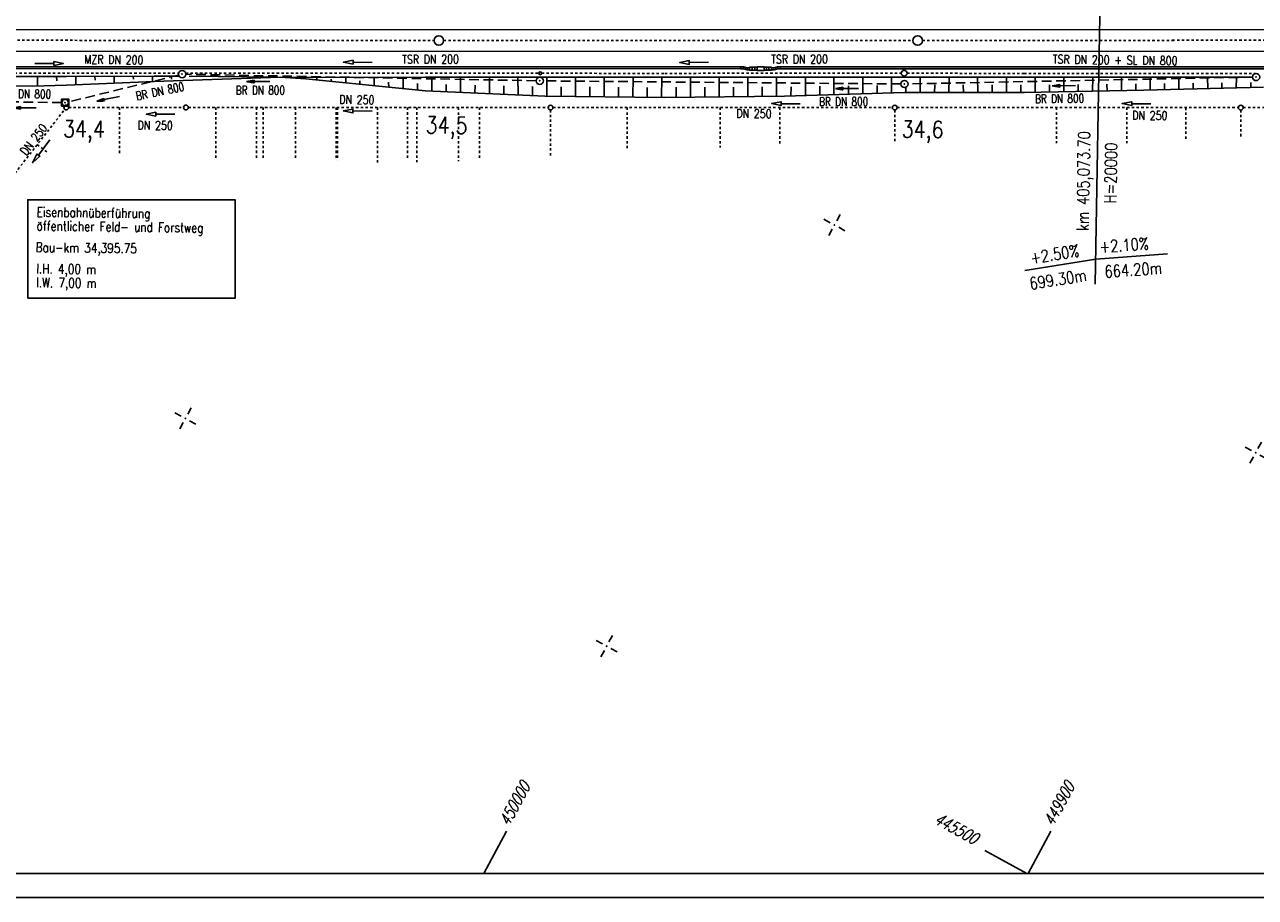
# Model space of a CAD drawing. Extents: x 0 to 1135, y 0 to 420.
# Tile 15 of 55: x 419 to 676, y 0 to 182. Entities that reach past the tile are written whole.
import ezdxf
from ezdxf.enums import TextEntityAlignment as Align

# ---------------------------------------------------------------- set-up
doc = ezdxf.new("R2010")
doc.units = 0
doc.header["$LTSCALE"] = 2
doc.header["$MEASUREMENT"] = 0
for name, pattern in [('ACAD_ISO03W100', [0.5, 0.25, -0.25]), ('ACAD_ISO10W100W', [0.5, 0.25, -0.25]), ('AUSGEZOGEN', [0]), ('GESTRICH-X2', [1.5, 1, -0.5])]:
    doc.linetypes.add(name, pattern=pattern)
doc.layers.get('0').update_dxf_attribs({"color": 8, "linetype": 'AUSGEZOGEN'})
for name, color, linetype in [('Bahnachse', 7, 'CONTINUOUS'), ('Boeschung', 15, 'CONTINUOUS'), ('Dränageleitungen', 15, 'CONTINUOUS'), ('Gleisachse', 7, 'CONTINUOUS'), ('Ingenieurbauwerke', 15, 'CONTINUOUS'), ('Kabelanlagen', 15, 'CONTINUOUS'), ('KANAL', 200, 'GESTRICH-X2'), ('NETZ', 250, 'AUSGEZOGEN'), ('NZ', 8, 'AUSGEZOGEN'), ('PFEIL', 200, 'CONTINUOUS'), ('RAHMEN', 250, 'AUSGEZOGEN'), ('SCHSYMBOL', 200, 'AUSGEZOGEN'), ('TEXTO', 200, 'CONTINUOUS'), ('Tiefenentwässerung_und_Sammelle', 15, 'CONTINUOUS')]:
    doc.layers.add(name, color=color, linetype=linetype)
doc.styles.add('ROMANS', font='romans.shx', dxfattribs={"width": 0.8})

# ---------------------------------------------------------------- blocks, each defined once
blk = doc.blocks.new('IKR')
at = {"color": 0}
for p, q in [((-2.5, 0), (-1, 0)), ((0, 1), (0, 2.5)), ((1, 0), (2.5, 0)), ((0, -2.5), (0, -1))]:
    blk.add_line(p, q, dxfattribs=at)
blk.add_circle((0, 0), 0.05, dxfattribs=at)
blk.add_point((0, 0), dxfattribs=at)
blk = doc.blocks.new('GST')
at = {"color": 0}
blk.add_circle((0, 0), 0.75, dxfattribs=at)
blk.add_point((0, 0), dxfattribs=at)
blk = doc.blocks.new('10')
blk.add_blockref('GST', (0, 0))
blk = doc.blocks.new('20')
blk.add_lwpolyline([(-0.75, -0.75), (0.75, -0.75), (0.75, 0.75), (-0.75, 0.75)], close=True)
blk.add_circle((0, 0), 0.676)
blk.add_point((0, 0))
blk = doc.blocks.new('PFEIL2')
at = {"color": 0}
for p, q in [((0.88, 0), (-2.4, -0.01)), ((0.88, -0.27), (0.88, 0.28)), ((0.88, 0.28), (2.43, 0.01)), ((0.91, 0.27), (0.88, 0.26)), ((0.97, 0.26), (0.88, 0.25)), ((1.02, 0.25), (0.88, 0.23)), ((1.07, 0.24), (0.88, 0.21)), ((1.13, 0.23), (0.88, 0.19)), ((1.18, 0.22), (0.88, 0.17)), ((1.24, 0.21), (0.88, 0.15)), ((1.29, 0.21), (0.88, 0.14)), ((1.34, 0.2), (0.88, 0.12)), ((1.4, 0.19), (0.88, 0.1)), ((1.45, 0.18), (0.88, 0.08)), ((1.51, 0.17), (0.88, 0.06)), ((1.56, 0.16), (0.88, 0.04)), ((1.61, 0.15), (0.88, 0.02)), ((1.67, 0.14), (0.88, 0.01)), ((1.72, 0.13), (0.88, -0.01)), ((1.78, 0.12), (0.88, -0.03)), ((1.83, 0.11), (0.88, -0.05)), ((1.88, 0.1), (0.88, -0.07)), ((1.94, 0.09), (0.88, -0.09)), ((2.05, 0.08), (0.88, -0.12)), ((1.99, 0.08), (0.88, -0.11)), ((2.1, 0.07), (0.88, -0.14)), ((2.15, 0.06), (0.88, -0.16)), ((2.21, 0.05), (0.88, -0.18)), ((2.26, 0.04), (0.88, -0.2)), ((2.32, 0.03), (0.88, -0.22)), ((2.37, 0.02), (0.88, -0.23)), ((2.42, 0.01), (0.88, -0.25)), ((2.43, 0.01), (0.88, -0.27))]:
    blk.add_line(p, q, dxfattribs=at)

msp = doc.modelspace()

# ---------------------------------------------------------------- linework, layer by layer
at = {"layer": 'Bahnachse', "linetype": 'ACAD_ISO10W100W'}
for points in [[(406.06, 179.01), (480.75, 178.99)], [(480.75, 178.98), (504.06, 178.99)], [(506.06, 178.99), (604.06, 178.99)], [(606.06, 178.99), (658.92, 179)], [(658.22, 179.02), (704.06, 178.99)]]:
    msp.add_lwpolyline(points, dxfattribs=at)
at = {"layer": 'Bahnachse', "linetype": 'Continuous'}
for centre in [(505.06, 178.97), (605.06, 178.96)]:
    msp.add_circle(centre, 1, dxfattribs=at)
at = {"layer": 'Boeschung', "linetype": 'Continuous'}
for p, q in [((450.85, 171.51), (445.65, 171.55)), ((471.96, 171.32), (445.65, 170.4)), ((477.26, 171.27), (452.95, 171.49)), ((477.29, 170.97), (471.96, 171.32))]:
    msp.add_line(p, q, dxfattribs=at)
for points in [[(409.07, 171.33), (415.3, 171.42), (420.3, 171.45), (427.3, 171.48), (445.65, 171.55)], [(410.52, 169.69), (415.29, 169.52), (420.29, 169.4), (427.29, 169.63), (445.65, 170.4)], [(421.25, 171.45), (421.29, 169.45)], [(425.25, 171.43), (425.3, 170.53)], [(429.25, 171.47), (429.29, 169.72)], [(433.25, 171.5), (433.3, 170.7)], [(437.25, 171.49), (437.3, 170.04)], [(441.25, 171.52), (441.3, 170.87)], [(445.27, 171.56), (445.25, 170.41)], [(449.22, 171.39), (449.24, 170.89)], [(477.26, 171.27), (502.25, 171.28), (527.29, 171.28), (552.28, 171.28), (577.27, 171.29), (602.26, 171.29), (627.24, 171.29), (652.28, 171.29), (674.99, 171.3)], [(477.29, 170.97), (502.29, 168.47), (527.27, 167.32), (552.29, 167.07), (577.25, 167.33), (602.28, 168.13), (627.27, 168.09), (652.28, 168.59), (677.26, 169.19)], [(479.61, 171.29), (479.58, 170.74)], [(482.62, 170.42), (482.6, 170.88)], [(485.62, 171.31), (485.61, 170.11)], [(488.6, 169.84), (488.59, 170.54)], [(491.58, 171.27), (491.58, 169.52)], [(494.62, 169.2), (494.58, 170.25)], [(497.59, 171.29), (497.61, 168.93)], [(500.6, 168.62), (500.62, 169.97)], [(503.6, 171.3), (503.59, 168.4)], [(506.59, 168.23), (506.62, 169.78)], [(509.61, 171.32), (509.58, 168.11)], [(512.58, 168), (512.62, 169.65)], [(515.62, 171.28), (515.63, 167.82)], [(521.58, 171.3), (521.62, 167.59)], [(527.59, 171.31), (527.62, 167.3)], [(533.6, 171.28), (533.62, 167.27)], [(539.61, 171.29), (539.58, 167.19)], [(545.62, 171.3), (545.59, 167.15)], [(551.63, 171.27), (551.59, 167.06)], [(557.59, 171.29), (557.6, 167.13)], [(563.6, 171.3), (563.62, 167.19)], [(569.61, 171.31), (569.58, 167.26)], [(575.61, 171.28), (575.59, 167.27)], [(581.62, 171.29), (581.61, 167.44)], [(587.58, 171.31), (587.58, 167.65)], [(593.59, 171.27), (593.6, 167.82)], [(599.6, 171.29), (599.62, 168.03)], [(605.61, 171.3), (605.58, 168.1)], [(608.59, 168.13), (608.63, 169.68)], [(611.62, 171.27), (611.59, 168.11)], [(614.6, 168.09), (614.59, 169.7)], [(617.58, 171.28), (617.6, 168.13)], [(620.61, 168.11), (620.6, 169.71)], [(623.59, 171.3), (623.61, 168.09)], [(626.61, 168.07), (626.6, 169.68)], [(629.6, 171.26), (629.62, 168.16)], [(632.58, 168.19), (632.62, 169.74)], [(635.61, 171.28), (635.59, 168.27)], [(638.6, 168.3), (638.58, 169.81)], [(641.62, 171.29), (641.6, 168.39)], [(644.61, 168.47), (644.59, 169.87)], [(647.63, 171.3), (647.62, 168.5)], [(650.58, 168.58), (650.61, 169.94)], [(653.58, 171.27), (653.59, 168.62)], [(656.6, 168.7), (656.62, 170)], [(659.59, 171.29), (659.6, 168.78)], [(662.61, 168.86), (662.58, 170.07)], [(665.6, 171.3), (665.62, 168.89)], [(668.58, 168.98), (668.59, 170.13)], [(671.61, 171.26), (671.59, 169.06)], [(674.6, 169.09), (674.61, 170.19)], [(518.62, 167.71), (518.63, 169.51)], [(524.62, 167.42), (524.63, 169.37)], [(530.62, 167.29), (530.58, 169.29)], [(536.62, 167.2), (536.59, 169.26)], [(542.58, 167.17), (542.6, 169.22)], [(548.59, 167.13), (548.6, 169.18)], [(554.6, 167.1), (554.61, 169.2)], [(560.61, 167.16), (560.62, 169.21)], [(566.62, 167.22), (566.58, 169.23)], [(572.59, 167.29), (572.6, 169.29)], [(578.6, 167.36), (578.61, 169.31)], [(584.62, 167.57), (584.62, 169.42)], [(590.59, 167.74), (590.59, 169.49)], [(596.61, 167.95), (596.6, 169.6)], [(602.58, 168.12), (602.61, 169.2)]]:
    msp.add_lwpolyline(points, dxfattribs=at)
at = {"layer": 'Dränageleitungen', "linetype": 'ACAD_ISO03W100'}
for p, q in [((416.56, 151.26), (426.95, 164.58)), ((427.76, 164.97), (451.76, 164.97)), ((438.38, 164.97), (438.38, 155.22)), ((452.76, 164.97), (527.9, 164.96)), ((458.49, 164.97), (458.48, 154.1)), ((467.02, 164.97), (467.02, 153.98)), ((468.37, 164.97), (468.37, 154.38)), ((475.1, 164.97), (475.1, 154.01)), ((483.64, 164.97), (483.64, 154.17)), ((483.92, 164.97), (483.92, 153.96)), ((492.29, 164.97), (492.29, 153.52)), ((498.5, 164.97), (498.49, 154.07)), ((500.46, 164.97), (500.46, 153.57)), ((509.15, 164.96), (509.14, 153.78)), ((513.53, 164.96), (513.53, 154.31)), ((528.9, 164.96), (599.76, 164.96)), ((544.37, 164.96), (544.37, 156.21)), ((563.83, 164.96), (563.83, 156.65)), ((576.28, 164.96), (576.28, 157.38)), ((600.26, 164.96), (600.26, 164.96)), ((600.76, 164.96), (672.04, 164.95)), ((634.03, 164.96), (634.03, 157.52)), ((648.73, 164.96), (648.73, 157.52)), ((661.06, 164.95), (661.06, 158.15)), ((673.04, 164.95), (755.95, 164.93)), ((528.4, 164.46), (528.4, 154.66)), ((600.26, 164.46), (600.26, 157.56)), ((672.54, 164.45), (672.54, 158.52)), ((421.22, 157.23), (423.22, 155.68))]:
    msp.add_line(p, q, dxfattribs=at)
at = {"layer": 'Dränageleitungen', "linetype": 'Continuous'}
for points in [[(491.11, 164.23), (487.11, 164.25), (487.11, 164.65), (485.11, 164.26), (487.11, 163.85), (487.11, 164.25)], [(580.55, 165.75), (576.55, 165.77), (576.55, 166.17), (574.55, 165.78), (576.55, 165.37), (576.55, 165.77)], [(653.75, 165.75), (649.75, 165.77), (649.75, 166.17), (647.75, 165.78), (649.75, 165.37), (649.75, 165.77)], [(449.96, 163.55), (445.96, 163.57), (445.96, 163.97), (443.96, 163.58), (445.96, 163.17), (445.96, 163.57)], [(423.86, 158.2), (421.44, 155.02), (421.12, 155.26), (420.23, 153.43), (421.76, 154.78), (421.44, 155.02)]]:
    msp.add_lwpolyline(points, dxfattribs=at)
for centre in [(427.26, 164.97), (452.26, 164.97), (528.4, 164.96), (600.26, 164.96), (672.54, 164.95)]:
    msp.add_circle(centre, 0.5, dxfattribs=at)
at = {"layer": 'Gleisachse', "linetype": 'Continuous'}
for p, q in [((696.29, 181.2), (401.34, 181.24)), ((696.29, 176.7), (347.23, 176.75))]:
    msp.add_line(p, q, dxfattribs=at)
at = {"layer": 'Ingenieurbauwerke'}
msp.add_lwpolyline([(419.23, 125.13), (462.51, 125.13), (462.51, 145.72), (419.23, 145.72)], close=True, dxfattribs=at)
at = {"layer": 'Kabelanlagen', "linetype": 'Continuous'}
for p, q in [((568.11, 173.07), (410.78, 173.09)), ((568.11, 173.47), (410.88, 173.49)), ((568.11, 173.47), (568.11, 173.07)), ((568.11, 173.47), (568.72, 173.47)), ((568.11, 173.07), (568.67, 173.07)), ((568.72, 173.47), (568.67, 173.07)), ((569.42, 172.87), (568.67, 173.07)), ((569.47, 173.27), (568.72, 173.47)), ((569.12, 173.36), (569.02, 172.97)), ((569.47, 173.27), (569.42, 172.87)), ((569.42, 172.87), (569.97, 172.87)), ((569.47, 173.27), (569.97, 173.27)), ((569.97, 173.39), (571.53, 173.39)), ((569.97, 173.39), (569.97, 172.74)), ((569.97, 172.74), (571.53, 172.74)), ((570.53, 173.39), (570.53, 172.74)), ((571.03, 173.39), (571.03, 172.74)), ((571.53, 173.47), (571.53, 172.67)), ((571.53, 173.47), (572.98, 173.47)), ((571.53, 172.67), (572.98, 172.67)), ((572.98, 173.47), (572.98, 172.67)), ((572.98, 173.39), (574.54, 173.39)), ((572.98, 172.74), (574.54, 172.74)), ((573.48, 173.39), (573.48, 172.74)), ((573.98, 173.39), (573.98, 172.74)), ((574.54, 173.39), (574.54, 172.74)), ((575.05, 173.27), (574.54, 173.27)), ((575.1, 172.87), (574.54, 172.87)), ((575.05, 173.27), (575.79, 173.47)), ((575.05, 173.27), (575.1, 172.87)), ((575.1, 172.87), (575.85, 173.07)), ((575.39, 173.36), (575.5, 172.97)), ((576.4, 173.47), (575.79, 173.47)), ((575.79, 173.47), (575.85, 173.07)), ((576.4, 173.07), (575.85, 173.07)), ((697.13, 173.45), (576.4, 173.47)), ((576.4, 173.47), (576.4, 173.07)), ((697.13, 173.05), (576.4, 173.07))]:
    msp.add_line(p, q, dxfattribs=at)
at = {"layer": 'KANAL'}
for p, q in [((450.73, 171.76), (427.69, 166.15)), ((525.39, 170.56), (452.21, 171.92)), ((601.54, 169.89), (526.89, 170.54)), ((674.98, 171.33), (603.04, 169.9)), ((426.35, 166), (402.22, 166.36))]:
    msp.add_line(p, q, dxfattribs=at)
at = {"layer": 'NETZ'}
for p, q in [((514.45, 5.02), (519.21, 13.82)), ((628.14, 5.02), (632.89, 13.82)), ((627.85, 5.02), (619.05, 9.78))]:
    msp.add_line(p, q, dxfattribs=at)
at = {"layer": 'NZ'}
for p, q in [((642.15, 128.1), (643.53, 211.89)), ((642.24, 133.33), (657.2, 134.39)), ((627.42, 130.96), (642.24, 133.33))]:
    msp.add_line(p, q, dxfattribs=at)
at = {"layer": 'RAHMEN'}
msp.add_line((0, 0), (950, 0), dxfattribs=at)
at = {"layer": 'RAHMEN', "const_width": 0.35}
msp.add_lwpolyline([(25, 5), (1130, 5), (1130, 415), (25, 415), (25, 5)], dxfattribs=at)
at = {"layer": 'Tiefenentwässerung_und_Sammelle', "linetype": 'Continuous'}
for points in [[(491.15, 174.4), (487.15, 174.43), (487.15, 174.83), (485.15, 174.44), (487.15, 174.03), (487.15, 174.43)], [(420.68, 174.18), (424.68, 174.16), (424.68, 173.76), (426.68, 174.15), (424.68, 174.56), (424.68, 174.16)], [(561.37, 174.41), (557.37, 174.36), (557.36, 174.76), (555.37, 174.34), (557.37, 173.96), (557.37, 174.36)]]:
    msp.add_lwpolyline(points, dxfattribs=at)
at = {"layer": 'Tiefenentwässerung_und_Sammelle', "linetype": 'ACAD_ISO03W100'}
for points in [[(415.47, 172.14), (450.73, 172.12)], [(452.19, 172.12), (477.26, 172.15), (502.27, 172.14), (525.93, 172.12)], [(526.53, 172.12), (552.28, 172.1), (577.29, 172.14), (601.64, 172.12)], [(602.84, 172.12), (627.25, 172.1), (652.26, 172.09), (675.56, 172.07)]]:
    msp.add_lwpolyline(points, dxfattribs=at)
at = {"layer": 'Tiefenentwässerung_und_Sammelle', "linetype": 'Continuous'}
for centre, radius in [((526.23, 172.12), 0.3), ((602.24, 172.12), 0.6)]:
    msp.add_circle(centre, radius, dxfattribs=at)

# ---------------------------------------------------------------- block references
at = {"layer": 'NETZ', "rotation": 151.5965}
for p in [(587.68, 140.43), (452.15, 100.03), (675.64, 92.86), (540.11, 52.47)]:
    msp.add_blockref('IKR', p, dxfattribs=at)
at = {"layer": 'PFEIL'}
for p, rotation in [((467.35, 170.41), 180.1419354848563), ((635.6, 169.54), 180.7734336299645), ((436.02, 166.8), 191.8403907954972), ((590.33, 168.93), 180.1419354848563), ((418.61, 164.91), 179.5878369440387)]:
    msp.add_blockref('PFEIL2', p, dxfattribs=dict(at, rotation=rotation))
at = {"layer": 'SCHSYMBOL', "rotation": 359.9754354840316}
for name, p in [('10', (451.46, 171.94)), ('10', (526.14, 170.55)), ('10', (602.29, 169.88)), ('10', (675.73, 171.34)), ('20', (427.03, 165.99))]:
    msp.add_blockref(name, p, dxfattribs=at)

# ---------------------------------------------------------------- texts
at = {"layer": 'Bahnachse', "linetype": 'Continuous', "style": 'ROMANS', "oblique": 360, "width": 0.8337}
for s, p in [('34,4', (426.57, 158.8)), ('34,5', (502.29, 159.59)), ('34,6', (601.7, 158.72))]:
    msp.add_text(s, height=3.5, rotation=359.2765, dxfattribs=at).set_placement(p)
at = {"layer": 'Dränageleitungen', "linetype": 'Continuous', "style": 'ROMANS', "width": 0.8}
for rotation, oblique, p in [(359.2765, 0, (484.26, 165.76)), (359.2765, 360, (567.19, 162.85)), (359.2765, 360, (442.15, 160.38)), (359.2765, 360, (649.87, 162.46)), (52.2765, 0, (418.93, 154.84))]:
    msp.add_text('DN 250', height=1.8, rotation=rotation, dxfattribs=dict(at, oblique=oblique)).set_placement(p)
at = {"layer": 'Ingenieurbauwerke', "linetype": 'Continuous', "style": 'ROMANS', "width": 0.8}
for s, oblique, p in [('Eisenbahnüberführung', 360, (421.08, 142.16)), ('öffentlicher Feld- und Forstweg', 0, (421.05, 139.29)), ('Bau-km 34,395.75', 360, (420.87, 134.8)), ('l.H. 4,00 m', 360, (421, 130.32)), ('l.W. 7,00 m', 360, (420.96, 127.44))]:
    msp.add_text(s, height=2, rotation=359.2765, dxfattribs=dict(at, oblique=oblique)).set_placement(p)
at = {"layer": 'NETZ', "style": 'ROMANS', "oblique": 16.6, "width": 0.75}
for s, rotation, p in [('450000', 61.5965, (519.68, 14.7)), ('449900', 61.5965, (633.37, 14.7)), ('445500', 331.5965, (608.28, 15.6))]:
    msp.add_text(s, height=2.5, rotation=rotation, dxfattribs=at).set_placement(p)
at = {"layer": 'NZ', "style": 'ROMANS', "width": 0.8}
for s, rotation, p in [('km 405,073.70', 89.0605, (640.75, 139.19)), ('H=20000', 89.0605, (646.53, 144.93)), ('+2.10%%%', 4.0605, (643.11, 134.62)), ('+2.50%%%', 9.0605, (628.77, 132.28)), ('664.20m', 4.0605, (644.17, 129.41)), ('699.30m', 9.0605, (628.61, 126.91))]:
    msp.add_text(s, height=2.5, rotation=rotation, dxfattribs=at).set_placement(p)
at = {"layer": 'TEXTO', "style": 'ROMANS', "width": 0.75}
for rotation, p in [(11.8404, (447.01, 167.49)), (359.5878, (418.97, 166.91)), (0.1419, (467.8, 167.69)), (0.1419, (589.6, 165.31)), (0.7734, (634.7, 165.94))]:
    msp.add_text('BR DN 800', height=1.8, rotation=rotation, dxfattribs=at).set_placement(p, align=Align.CENTER)
at = {"layer": 'Tiefenentwässerung_und_Sammelle', "linetype": 'Continuous', "style": 'ROMANS', "oblique": 360, "width": 0.8}
for s, rotation, p in [('MZR DN 200', 359.2765, (431.02, 174.14)), ('TSR DN 200', 0.2765, (497.42, 174.13)), ('TSR DN 200', 0.2765, (574.47, 174.15)), ('TSR DN 200 + SL DN 800', 359.2765, (633.27, 174.17))]:
    msp.add_text(s, height=1.8, rotation=rotation, dxfattribs=at).set_placement(p)

doc.saveas('drawing.dxf')
